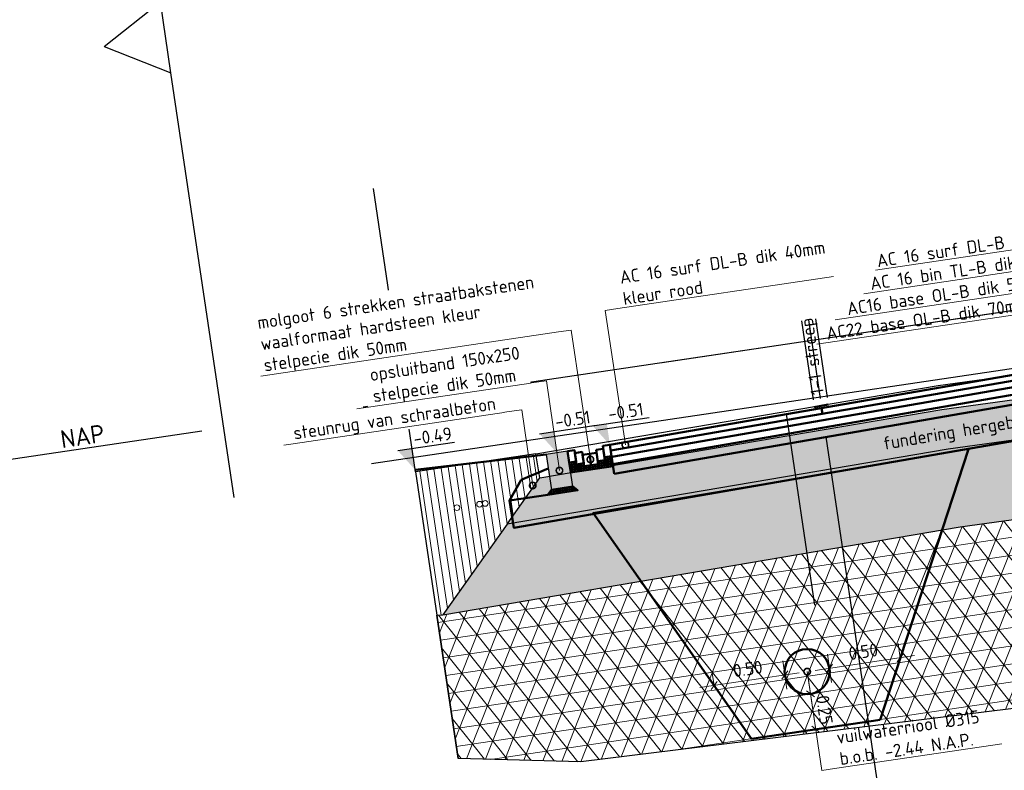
# Model space of a CAD drawing. Header units: metres. Extents: x 133846 to 269924, y 465764 to 933292.
# Tile 43 of 56: x 133857.34 to 133864.22, y 465871.32 to 465876.56. Entities that reach past the tile are written whole.
import ezdxf
from ezdxf import colors
from ezdxf.entities.mleader import LeaderData, LeaderLine
from ezdxf.lldxf.tags import DXFTag
from ezdxf.math import Vec2, Vec3

# ---------------------------------------------------------------- set-up
doc = ezdxf.new("R2010")
doc.units = ezdxf.units.M
for name, pattern in [('AL-NAP_LIJN', [15.25, 12, -1.5, 0.25, -1.5]), ('RI-VWA', [11, 5, -3, 0, -3]), ('XX-AFBREEK', [7, 4, -1, 1, -1])]:
    doc.linetypes.add(name, pattern=pattern)
for name, color, linetype, lineweight, true_color in [('B-OI-KL-DATA-G', 3, 'KL-DATA-N', 18, 0x00ff00), ('B-WE-OG-TERREIN_ERF-SD', 150, 'Continuous', 25, 0x007fff), ('N-WE-RI-VWA-GD', 20, 'RI-VWA', 50, 0xff3f00)]:
    doc.layers.add(name, color=color, linetype=linetype, lineweight=lineweight, true_color=true_color)
for name, color, linetype, lineweight in [('B-WE-GW-AFBREEKLIJN-GD', 7, 'XX-AFBREEK', 25), ('B-WE-GW-GROND-AD-50', 253, 'Continuous', 18), ('B-WE-IE-TERREINAFSCHEIDING_NATUURLIJK_HAAG-GD', 60, 'IE-TERREINAFSCHEIDING-NATUURLIJK-HAAG', 25), ('B-WE-MO-BODEM-AD-50', 253, 'Continuous', 18), ('B-WE-VH-VERHARDING-GD', 253, 'Continuous', 25), ('B-WE-VH-VERHARDING_FUNDERING-AD-50', 253, 'Continuous', 18), ('N-WE-GR-GROENSTROOK-GD', 90, 'Continuous', 50), ('N-WE-GW-SLEUF-GD', 90, 'Continuous', 50), ('N-WE-KL-ET_LS_OV_LICHTMAST-S', 190, 'Continuous', 25), ('N-WE-RI-T18', 10, 'Continuous', 18), ('N-WE-VH-KANTOPSLUITING_OPSLUITBAND-SD', 150, 'Continuous', 25), ('N-WE-VH-M', 7, 'Continuous', 18), ('N-WE-VH-VERHARDING-GD', 7, 'Continuous', 50), ('N-WE-VH-VERHARDING-T18', 10, 'Continuous', 18), ('X-XX-AL-NAP-GD', 7, 'AL-NAP_LIJN', 25), ('X-XX-AL-NAP-T25', 7, 'Continuous', 25), ('X-XX-AL-PEILMAAT-SD', 7, 'Continuous', 25)]:
    doc.layers.add(name, color=color, linetype=linetype, lineweight=lineweight)
doc.layers.add('X-XX-AL-HULPLIJN-GD', color=30, linetype='Continuous', lineweight=25, plot=False)
doc.styles.add('NLCS-ISO', font='NLCS-ISO.ttf')
doc.styles.add('NLCS-ISO-M50-T18', font='NLCS-ISO.ttf', dxfattribs={"height": 0.09})
doc.styles.add('NLCS-ISO-M50-T25', font='NLCS-ISO.ttf', dxfattribs={"height": 0.125})
doc.styles.get("Standard").update_dxf_attribs({"font": 'romand.shx'})
doc.linetypes.add('IE-TERREINAFSCHEIDING-NATUURLIJK-HAAG', pattern='A,7,-1.5,[67,NLCS.SHX,S=0.75,R=45,X=0,Y=0],-1.5', length=10)
tags = doc.linetypes.add('KL-DATA-N', pattern='A,4,-1,[101,NLCS.SHX,S=0.5,R=0,X=0,Y=0],-1,4,-1,["D",Standard,S=1,R=0,X=-0.25,Y=-0.5],-1.5', length=12.5).pattern_tags.tags
tags[18] = DXFTag(74, 10)
doc.dimstyles.new('NLCS-M50-T18-SCHRAP_L2_H2', dxfattribs={"dimscale": 0.05, "dimtxt": 2.5, "dimasz": 1.008, "dimexe": 2, "dimexo": 2, "dimgap": 0.7, "dimtad": 1, "dimzin": 0, "dimdsep": 46, "dimtxsty": 'NLCS-ISO-M50-T18', "dimblk": 'OBLIQUE', "dimcen": 0, "dimdle": 2, "dimclrd": 256, "dimclre": 256, "dimclrt": 10, "dimazin": 0, "dimtfac": 1, "dimtdec": 3, "dimtofl": 0, "dimtmove": 0, "dimatfit": 3, "dimldrblk": 'OBLIQUE', "dimfxl": 2, "dimfxlon": 1, "dimtfillclr": 256, "dimtolj": 1, "dimtzin": 0, "dimlwd": -1, "dimlwe": -1, "dimarcsym": 0})

# ---------------------------------------------------------------- blocks, each defined once
blk = doc.blocks.new('*U123')
blk.add_hatch(color=8).paths.add_polyline_path([(0.15, -0.25), (0, -0.25), (0, 0), (0.15, 0)])
at = {"layer": 'N-WE-VH-VERHARDING-GD', "linetype": 'Continuous'}
h = blk.add_hatch(dxfattribs=at)
h.set_pattern_fill('ANSI31', color=256, scale=0.005, angle=45, style=0)
h.set_pattern_definition([(90, (89116.596445, 436374.820416), (-0.015875, 3e-18), [])])
h.paths.add_polyline_path([(0.15, -0.25), (0, -0.25), (-0.03, -0.28), (0.18, -0.28)])
at = {"flags": 128}
blk.add_lwpolyline([(0.15, -0.25), (0, -0.25), (0, 0), (0.15, 0)], close=True, dxfattribs=at)
at = {"layer": 'N-WE-VH-VERHARDING-GD', "linetype": 'Continuous'}
for p, q in [((0.35, -0.15), (0.15, -0.1)), ((0.45, -0.28), (0.35, -0.15)), ((0.18, -0.28), (0.45, -0.28))]:
    blk.add_line(p, q, dxfattribs=at)
at = {"layer": 'N-WE-VH-VERHARDING-GD', "linetype": 'Continuous', "flags": 128}
blk.add_lwpolyline([(0.15, -0.25), (0, -0.25), (-0.03, -0.28), (0.18, -0.28)], close=True, dxfattribs=at)
blk = doc.blocks.new('_Oblique')
at = {"color": 0, "linetype": 'ByBlock', "lineweight": -2}
blk.add_line((-0.5, -0.5), (0.5, 0.5), dxfattribs=at)
blk = doc.blocks.new('*D334')
at = {"layer": 'Defpoints', "color": 0, "transparency": 16777216}
for p in [(-1.65, -0.0165), (-4.15, -0.0775), (-4.15, -3.0948)]:
    blk.add_point(p, dxfattribs=at)
at = {"layer": 'N-WE-VH-VERHARDING-GD', "transparency": 16777216}
for p, q in [((-4.15, -2.9948), (-4.15, -3.1948)), ((-1.65, -2.9948), (-1.65, -3.1948)), ((-1.55, -3.0948), (-4.25, -3.0948))]:
    blk.add_line(p, q, dxfattribs=at)
at = {"layer": 'N-WE-VH-VERHARDING-GD', "transparency": 16777216, "xscale": 0.0504, "yscale": 0.0504, "zscale": 0.0504, "rotation": 180}
blk.add_blockref('_Oblique', (-4.15, -3.0948), dxfattribs=at)
at = {"layer": 'N-WE-VH-VERHARDING-GD', "transparency": 16777216, "xscale": 0.0504, "yscale": 0.0504, "zscale": 0.0504}
blk.add_blockref('_Oblique', (-1.65, -3.0948), dxfattribs=at)
at = {"layer": 'N-WE-VH-VERHARDING-GD', "color": 10, "transparency": 16777216, "insert": (-2.9, -2.9398), "char_height": 0.09, "attachment_point": 5, "style": 'NLCS-ISO-M50-T18', "bg_fill": 3, "box_fill_scale": 1.1, "bg_fill_color": 256, "bg_fill_true_color": 13158600, "bg_fill_transparency": 0}
blk.add_mtext('\\A1;rijbaan\\P2.50', dxfattribs=at)
blk = doc.blocks.new('*D335')
at = {"layer": 'Defpoints', "color": 0, "transparency": 16777216}
for p in [(-5.65, -0.114), (-4.15, -0.0775), (-5.65, -3.0948)]:
    blk.add_point(p, dxfattribs=at)
at = {"layer": 'N-WE-VH-VERHARDING-GD', "transparency": 16777216}
for p, q in [((-5.65, -2.9948), (-5.65, -3.1948)), ((-4.15, -2.9948), (-4.15, -3.1948)), ((-4.05, -3.0948), (-5.75, -3.0948))]:
    blk.add_line(p, q, dxfattribs=at)
at = {"layer": 'N-WE-VH-VERHARDING-GD', "transparency": 16777216, "xscale": 0.0504, "yscale": 0.0504, "zscale": 0.0504, "rotation": 180}
blk.add_blockref('_Oblique', (-5.65, -3.0948), dxfattribs=at)
at = {"layer": 'N-WE-VH-VERHARDING-GD', "transparency": 16777216, "xscale": 0.0504, "yscale": 0.0504, "zscale": 0.0504}
blk.add_blockref('_Oblique', (-4.15, -3.0948), dxfattribs=at)
at = {"layer": 'N-WE-VH-VERHARDING-GD', "color": 10, "transparency": 16777216, "insert": (-4.9, -2.9398), "char_height": 0.09, "attachment_point": 5, "style": 'NLCS-ISO-M50-T18', "bg_fill": 3, "box_fill_scale": 1.1, "bg_fill_color": 256, "bg_fill_true_color": 13158600, "bg_fill_transparency": 0}
blk.add_mtext('\\A1;rijstrook\\P1.50', dxfattribs=at)
blk = doc.blocks.new('_DotSmall')
at = {"color": 0, "linetype": 'ByBlock', "const_width": 0.5}
blk.add_lwpolyline([(-0.0625, 0, 1), (0.0625, 0, 1)], format="xyb", close=True, dxfattribs=at)
blk = doc.blocks.new('*D337')
at = {"layer": 'Defpoints', "color": 0, "transparency": 16777216}
for p in [(-5.95, -0.114), (-5.65, -0.114)]:
    blk.add_point(p, dxfattribs=at)
at = {"layer": 'N-WE-VH-VERHARDING-GD', "transparency": 16777216}
for p, q in [((-5.95, -2.9948), (-5.95, -3.1948)), ((-5.65, -2.9948), (-5.65, -3.1948)), ((-5.55, -3.0948), (-6.05, -3.0948))]:
    blk.add_line(p, q, dxfattribs=at)
at = {"layer": 'N-WE-VH-VERHARDING-GD', "transparency": 16777216, "xscale": 0.0504, "yscale": 0.0504, "zscale": 0.0504, "rotation": 180}
blk.add_blockref('_Oblique', (-5.95, -3.0948), dxfattribs=at)
at = {"layer": 'N-WE-VH-VERHARDING-GD', "transparency": 16777216, "xscale": 0.0504, "yscale": 0.0504, "zscale": 0.0504}
blk.add_blockref('_Oblique', (-5.65, -3.0948), dxfattribs=at)
at = {"layer": 'N-WE-VH-VERHARDING-GD', "color": 10, "transparency": 16777216, "insert": (-5.8, -2.9398), "char_height": 0.09, "attachment_point": 5, "style": 'NLCS-ISO-M50-T18', "bg_fill": 3, "box_fill_scale": 1.1, "bg_fill_color": 256, "bg_fill_true_color": 13158600, "bg_fill_transparency": 0}
blk.add_mtext('\\A1;molgoot\\P0.30', dxfattribs=at)
at = {"layer": 'Defpoints', "color": 0, "transparency": 16777216}
blk.add_point((-5.95, -3.0948), dxfattribs=at)
blk = doc.blocks.new('*D234')
at = {"layer": 'Defpoints', "color": 0, "transparency": 16777216}
for p in [(133862.683, 465871.9878), (133862.1884, 465871.9143), (133862.7429, 465871.5847)]:
    blk.add_point(p, dxfattribs=at)
at = {"layer": 'N-WE-VH-M', "transparency": 16777216}
for p, q in [((133862.6977, 465871.8889), (133862.6683, 465872.0867)), ((133862.1884, 465871.9143), (133862.1737, 465872.0132)), ((133862.0895, 465871.8996), (133862.7819, 465872.0025))]:
    blk.add_line(p, q, dxfattribs=at)
at = {"layer": 'N-WE-VH-M', "transparency": 16777216, "xscale": 0.0504, "yscale": 0.0504, "zscale": 0.0504}
for p, rotation in [((133862.683, 465871.9878), 8.452767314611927), ((133862.1884, 465871.9143), 188.4527673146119)]:
    blk.add_blockref('_Oblique', p, dxfattribs=dict(at, rotation=rotation))
at = {"layer": 'N-WE-VH-M', "color": 10, "transparency": 16777216, "insert": (133862.4239, 465872.0302), "char_height": 0.09, "attachment_point": 5, "rotation": 8.45277, "style": 'NLCS-ISO-M50-T18'}
blk.add_mtext('\\A1;0.50', dxfattribs=at)
blk = doc.blocks.new('*D235')
at = {"layer": 'Defpoints', "color": 0, "transparency": 16777216}
for p in [(133863.4891, 465872.1076), (133863.4891, 465872.1076), (133863.0544, 465871.631)]:
    blk.add_point(p, dxfattribs=at)
at = {"layer": 'N-WE-VH-M', "transparency": 16777216}
for p, q in [((133863.4891, 465872.1076), (133863.4744, 465872.2065)), ((133862.8956, 465872.0194), (133863.588, 465872.1223)), ((133863.0092, 465871.9352), (133862.9798, 465872.133))]:
    blk.add_line(p, q, dxfattribs=at)
at = {"layer": 'N-WE-VH-M', "transparency": 16777216, "xscale": 0.0504, "yscale": 0.0504, "zscale": 0.0504}
for p, rotation in [((133863.4891, 465872.1076), 8.452767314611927), ((133862.9945, 465872.0341), 188.4527673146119)]:
    blk.add_blockref('_Oblique', p, dxfattribs=dict(at, rotation=rotation))
at = {"layer": 'N-WE-VH-M', "color": 10, "transparency": 16777216, "insert": (133863.2301, 465872.15), "char_height": 0.09, "attachment_point": 5, "rotation": 8.45277, "style": 'NLCS-ISO-M50-T18'}
blk.add_mtext('\\A1;0.50', dxfattribs=at)
blk = doc.blocks.new('*D236')
at = {"layer": 'Defpoints', "color": 0, "transparency": 16777216}
for p in [(133862.2894, 465871.7701), (133863.3477, 465871.6746), (133862.8987, 465871.6079)]:
    blk.add_point(p, dxfattribs=at)
at = {"layer": 'N-WE-VH-M', "transparency": 16777216}
for p, q in [((133862.8472, 465871.9541), (133862.9134, 465871.509)), ((133862.763, 465871.8405), (133862.9608, 465871.8699)), ((133862.9976, 465871.6226), (133862.7997, 465871.5932))]:
    blk.add_line(p, q, dxfattribs=at)
at = {"layer": 'N-WE-VH-M', "transparency": 16777216, "xscale": 0.0504, "yscale": 0.0504, "zscale": 0.0504}
for p, rotation in [((133862.8619, 465871.8552), 98.45276731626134), ((133862.8987, 465871.6079), 278.4527673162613)]:
    blk.add_blockref('_Oblique', p, dxfattribs=dict(at, rotation=rotation))
at = {"layer": 'N-WE-VH-M', "color": 10, "transparency": 16777216, "insert": (133862.9594, 465871.7433), "char_height": 0.09, "attachment_point": 5, "rotation": 278.45277, "style": 'NLCS-ISO-M50-T18'}
blk.add_mtext('\\A1;0.25', dxfattribs=at)
blk = doc.blocks.new('SAL-PEILMAAT_INFRACAD_H01-SOD')
blk.add_line((-2, 3), (6, 3))
blk.add_solid([(-2, 3), (0, 3), (0, 0)])
at = {"style": 'NLCS-ISO'}
blk.add_attdef('...', (0.4, 3.4), '', height=1.8, dxfattribs=at)
blk = doc.blocks.new('SOG-ERFGRENS_LINKS-D')
for p, q in [((-0.433, 3.25), (0, 3.5)), ((0, 3), (0, 3.5)), ((-0.433, 3.25), (0, 3)), ((0, 0), (0, 3))]:
    blk.add_line(p, q)
blk = doc.blocks.new('dwarsprofiel Muyeveld 50km')
at = {"layer": 'N-WE-VH-VERHARDING-GD', "linetype": 'Continuous'}
h = blk.add_hatch(dxfattribs=at)
h.set_pattern_fill('ANSI31', color=256, scale=0.1, angle=36.54723, style=0)
h.set_pattern_definition([(90, (90742.288646, 436974.955714), (-0.015875, 9e-19), [])])
h.paths.add_polyline_path([(-5.65, -0.264), (-5.65, -0.194), (-5.7, -0.194), (-5.7, -0.214), (-5.75, -0.214), (-5.75, -0.2341), (-5.8, -0.2341), (-5.85, -0.2341), (-5.85, -0.214), (-5.9, -0.214), (-5.9, -0.194), (-5.95, -0.194), (-5.95, -0.264)])
at = {"layer": 'N-WE-VH-VERHARDING-GD'}
for points in [[(-0.15, 0.02), (-5.65, -0.114)], [(-0.15, -0.02), (-5.65, -0.154)], [(-0.15, -0.065), (-5.65, -0.199)], [(-4.1, -0.0597), (-4.2, -0.0616)], [(-5.75, -0.134), (-5.75, -0.2341), (-5.8, -0.2341)], [(-5.75, -0.214), (-5.7, -0.214), (-5.7, -0.134), (-5.75, -0.134)], [(-5.65, -0.3191), (-5.65, -0.114)], [(-0.15, -0.115), (-5.65, -0.249)], [(-4.15, -0.1175), (-4.15, -0.0775)], [(-5.8, -0.1541), (-5.75, -0.1541)], [(-0.15, -0.1851), (-5.65, -0.3191)], [(0.3, -0.26), (0.3, -0.4242), (-6.4, -0.5874), (-6.4, -0.394)]]:
    blk.add_lwpolyline(points, dxfattribs=at)
for points in [[(-5.95, -0.114), (-5.9, -0.114), (-5.9, -0.194), (-5.95, -0.194)], [(-5.9, -0.134), (-5.85, -0.134), (-5.85, -0.214), (-5.9, -0.214)], [(-5.65, -0.114), (-5.7, -0.114), (-5.7, -0.194), (-5.65, -0.194)], [(-5.85, -0.1541), (-5.8, -0.1541), (-5.8, -0.2341), (-5.85, -0.2341)]]:
    blk.add_lwpolyline(points, close=True, dxfattribs=at)
at = {"layer": 'X-XX-AL-HULPLIJN-GD'}
for points in [[(-4.2, 0.546), (-4.2, -0.01)], [(-4.15, 0.546), (-4.15, -0.01)], [(-4.1, 0.546), (-4.1, -0.01)], [(-0.15, 0.4), (-7.3161, 0.4)], [(-0.15, 0), (-7.3161, 0)], [(-4.4, -0.0804), (-4.4, -1.4304)], [(-4.15, -0.2807), (-4.15, -4.6212)]]:
    blk.add_lwpolyline(points, dxfattribs=at)
at = {"layer": 'N-WE-VH-KANTOPSLUITING_OPSLUITBAND-SD', "xscale": -1}
blk.add_blockref('*U123', (-5.95, -0.114), dxfattribs=at)
at = {"layer": 'N-WE-VH-VERHARDING-GD'}
dim = blk.add_linear_dim(base=(-4.15, -3.0948), p1=(-1.65, -0.0165), p2=(-4.15, -0.0775), angle=180, text='rijbaan\\P<>', dimstyle='NLCS-M50-T18-SCHRAP_L2_H2', override={"dimtfill": 1}, dxfattribs=at)
dim.commit()
dim.dimension.update_dxf_attribs({"geometry": '*D334', "text_midpoint": (-2.9, -2.9398)})
at = {"layer": 'N-WE-VH-VERHARDING-T18'}
ml = blk.add_multileader_mtext('Standard', dxfattribs=at)
ml.set_content('opsluitband 150x250\\Pstelpecie dik 50mm', color=256, style='NLCS-ISO-M50-T18')
ml.set_leader_properties(color=256, linetype='ByLayer', lineweight=-1)
ml.set_arrow_properties(name='DOTSMALL')
ml.build(insert=Vec2(0, 0))
ml.multileader.update_dxf_attribs({"text_left_attachment_type": 5, "text_right_attachment_type": 5, "dogleg_length": 0.09, "arrow_head_size": 0.09})
ctx = ml.context
ctx.base_point, ctx.char_height, ctx.arrow_head_size, ctx.landing_gap_size, ctx.plane_origin = Vec3(-7.2828, 0.3948), 0.09, 0.09, 0.045, Vec3(-4.0255, -0.1098)
ctx.left_attachment, ctx.right_attachment = 5, 5
notes = []
notes.append((ctx, [(0, (1, 1, 0), (-6.0228, 0.3948), (-1, 0), 0.09, [(0, [(-6.025, -0.239)], 0, [])])]))
ctx.mtext.insert, ctx.mtext.flow_direction = Vec3(-7.2378, 0.6618), 5
ctx.mtext.has_bg_fill, ctx.mtext.bg_color, ctx.mtext.bg_scale_factor, ctx.mtext.bg_transparency, ctx.mtext.use_window_bg_color = 1, -1027028792, 1.5, 0, 1
for ctx, leaders in notes:
    for number, flags, end, landing, length, lines in leaders:
        leader = LeaderData()
        leader.index, (leader.has_last_leader_line, leader.has_dogleg_vector, leader.attachment_direction) = number, flags
        leader.last_leader_point, leader.dogleg_vector, leader.dogleg_length = Vec3(end), Vec3(landing), length
        for number, points, colour, breaks in lines:
            line = LeaderLine()
            line.index, line.vertices, line.color, line.breaks = number, Vec3.list(points), colors.encode_raw_color(colour), breaks
            leader.lines.append(line)
        ctx.leaders.append(leader)
at = {"layer": 'N-WE-VH-VERHARDING-T18', "insert": (-2.8938, -0.3819), "char_height": 0.09, "attachment_point": 5, "rotation": 1.08328, "style": 'NLCS-ISO-M50-T18'}
blk.add_mtext_dynamic_manual_height_columns('fundering hergebruik dik 250mm', width=2.079466, gutter_width=0.45, heights=[0], dxfattribs=at)
at = {"layer": 'N-WE-VH-VERHARDING-GD'}
dim = blk.add_linear_dim(base=(-5.65, -3.0948), p1=(-4.15, -0.0775), p2=(-5.65, -0.114), angle=180, text='rijstrook\\P<>', dimstyle='NLCS-M50-T18-SCHRAP_L2_H2', override={"dimtfill": 1}, dxfattribs=at)
dim.commit()
dim.dimension.update_dxf_attribs({"geometry": '*D335', "text_midpoint": (-4.9, -2.9398)})
at = {"layer": 'N-WE-VH-VERHARDING-T18'}
ml = blk.add_multileader_mtext('Standard', dxfattribs=at)
ml.set_content('AC 16 surf DL-B dik 40mm', color=256, style='NLCS-ISO-M50-T18')
ml.set_leader_properties(color=256, linetype='ByLayer', lineweight=-1)
ml.set_arrow_properties(name='DOTSMALL')
ml.build(insert=Vec2(0, 0))
ml.multileader.update_dxf_attribs({"text_left_attachment_type": 5, "text_right_attachment_type": 5, "dogleg_length": 0.09, "arrow_head_size": 0.09})
ctx = ml.context
ctx.base_point, ctx.char_height, ctx.arrow_head_size, ctx.landing_gap_size, ctx.plane_origin = Vec3(-3.6623, 0.8198), 0.09, 0.09, 0.045, Vec3(-1.9266, -0.3073)
ctx.left_attachment, ctx.right_attachment = 5, 5
notes = []
notes.append((ctx, [(0, (1, 1, 0), (-2.0243, 0.8198), (-1, 0), 0.09, [(0, [(-2.0263, -0.0457)], 0, [])])]))
ctx.mtext.insert, ctx.mtext.flow_direction = Vec3(-3.6173, 0.9278), 5
ml = blk.add_multileader_mtext('Standard', dxfattribs=at)
ml.set_content('AC 16 bin TL-B dik 45mm', color=256, style='NLCS-ISO-M50-T18')
ml.set_leader_properties(color=256, linetype='ByLayer', lineweight=-1)
ml.set_arrow_properties(name='DOTSMALL')
ml.build(insert=Vec2(0, 0))
ml.multileader.update_dxf_attribs({"text_left_attachment_type": 5, "text_right_attachment_type": 5, "dogleg_length": 0.09, "arrow_head_size": 0.09})
ctx = ml.context
ctx.base_point, ctx.char_height, ctx.arrow_head_size, ctx.landing_gap_size, ctx.plane_origin = Vec3(-3.7313, 0.6698), 0.09, 0.09, 0.045, Vec3(-2.0766, -0.4573)
ctx.left_attachment, ctx.right_attachment = 5, 5
notes.append((ctx, [(0, (1, 1, 0), (-2.1743, 0.6698), (-1, 0), 0.09, [(0, [(-2.1761, -0.0919)], 0, [])])]))
ctx.mtext.insert, ctx.mtext.flow_direction = Vec3(-3.6863, 0.7778), 5
ml = blk.add_multileader_mtext('Standard', dxfattribs=at)
ml.set_content('AC16 base OL-B dik 50mm', color=256, style='NLCS-ISO-M50-T18')
ml.set_leader_properties(color=256, linetype='ByLayer', lineweight=-1)
ml.set_arrow_properties(name='DOTSMALL')
ml.build(insert=Vec2(0, 0))
ml.multileader.update_dxf_attribs({"text_left_attachment_type": 5, "text_right_attachment_type": 5, "dogleg_length": 0.09, "arrow_head_size": 0.09})
ctx = ml.context
ctx.base_point, ctx.char_height, ctx.arrow_head_size, ctx.landing_gap_size, ctx.plane_origin = Vec3(-3.9173, 0.5198), 0.09, 0.09, 0.045, Vec3(-2.2266, -0.6073)
ctx.left_attachment, ctx.right_attachment = 5, 5
notes.append((ctx, [(0, (1, 1, 0), (-2.3243, 0.5198), (-1, 0), 0.09, [(0, [(-2.3259, -0.1431)], 0, [])])]))
ctx.mtext.insert, ctx.mtext.flow_direction = Vec3(-3.8723, 0.6278), 5
ml = blk.add_multileader_mtext('Standard', dxfattribs=at)
ml.set_content('steunrug van schraalbeton', color=256, style='NLCS-ISO-M50-T18')
ml.set_leader_properties(color=256, linetype='ByLayer', lineweight=-1)
ml.set_arrow_properties(name='DOTSMALL')
ml.build(insert=Vec2(0, 0))
ml.multileader.update_dxf_attribs({"text_left_attachment_type": 5, "text_right_attachment_type": 5, "dogleg_length": 0.09, "arrow_head_size": 0.09})
ctx = ml.context
ctx.base_point, ctx.char_height, ctx.arrow_head_size, ctx.landing_gap_size, ctx.plane_origin = Vec3(-7.8699, 0.2198), 0.09, 0.09, 0.045, Vec3(-4.7305, -0.2725)
ctx.left_attachment, ctx.right_attachment = 5, 5
notes.append((ctx, [(0, (1, 1, 0), (-6.2229, 0.2198), (-1, 0), 0.09, [(0, [(-6.2252, -0.3151)], 0, [])])]))
ctx.mtext.insert, ctx.mtext.flow_direction = Vec3(-7.8249, 0.3368), 5
ctx.mtext.has_bg_fill, ctx.mtext.bg_color, ctx.mtext.bg_scale_factor, ctx.mtext.bg_transparency, ctx.mtext.use_window_bg_color = 1, -1027028792, 1.5, 0, 1
for ctx, leaders in notes:
    for number, flags, end, landing, length, lines in leaders:
        leader = LeaderData()
        leader.index, (leader.has_last_leader_line, leader.has_dogleg_vector, leader.attachment_direction) = number, flags
        leader.last_leader_point, leader.dogleg_vector, leader.dogleg_length = Vec3(end), Vec3(landing), length
        for number, points, colour, breaks in lines:
            line = LeaderLine()
            line.index, line.vertices, line.color, line.breaks = number, Vec3.list(points), colors.encode_raw_color(colour), breaks
            leader.lines.append(line)
        ctx.leaders.append(leader)
at = {"layer": 'N-WE-VH-VERHARDING-GD'}
blk.add_lwpolyline([(-5.95, -0.264), (-5.65, -0.264)], dxfattribs=at)
at = {"layer": 'N-WE-VH-VERHARDING-T18'}
ml = blk.add_multileader_mtext('Standard', dxfattribs=at)
ml.set_content('molgoot 6 strekken straatbakstenen\\Pwaalformaat hardsteen kleur\\Pstelpecie dik 50mm', color=256, style='NLCS-ISO-M50-T18')
ml.set_leader_properties(color=256, linetype='ByLayer', lineweight=-1)
ml.set_arrow_properties(name='DOTSMALL')
ml.build(insert=Vec2(0, 0))
ml.multileader.update_dxf_attribs({"text_left_attachment_type": 5, "text_right_attachment_type": 5, "dogleg_length": 0.09, "arrow_head_size": 0.09})
ctx = ml.context
ctx.base_point, ctx.char_height, ctx.arrow_head_size, ctx.landing_gap_size, ctx.plane_origin = Vec3(-8.005, 0.7198), 0.09, 0.09, 0.045, Vec3(-3.8028, -0.1098)
ctx.left_attachment, ctx.right_attachment = 5, 5
notes = []
notes.append((ctx, [(0, (1, 1, 0), (-5.8, 0.7198), (-1, 0), 0.09, [(0, [(-5.8, -0.1941)], 0, [])])]))
ctx.mtext.insert, ctx.mtext.width, ctx.mtext.flow_direction = Vec3(-7.96, 1.1368), 2.0349, 5
ctx.mtext.has_bg_fill, ctx.mtext.bg_color, ctx.mtext.bg_scale_factor, ctx.mtext.bg_transparency, ctx.mtext.use_window_bg_color = 1, -1027028792, 1.5, 0, 1
ml = blk.add_multileader_mtext('Standard', dxfattribs=at)
ml.set_content('AC22 base OL-B dik 70mm', color=256, style='NLCS-ISO-M50-T18')
ml.set_leader_properties(color=256, linetype='ByLayer', lineweight=-1)
ml.set_arrow_properties(name='DOTSMALL')
ml.build(insert=Vec2(0, 0))
ml.multileader.update_dxf_attribs({"text_left_attachment_type": 5, "text_right_attachment_type": 5, "dogleg_length": 0.09, "arrow_head_size": 0.09})
ctx = ml.context
ctx.base_point, ctx.char_height, ctx.arrow_head_size, ctx.landing_gap_size, ctx.plane_origin = Vec3(-4.0853, 0.3698), 0.09, 0.09, 0.045, Vec3(-2.3766, -0.7573)
ctx.left_attachment, ctx.right_attachment = 5, 5
notes.append((ctx, [(0, (1, 1, 0), (-2.4743, 0.3698), (-1, 0), 0.09, [(0, [(-2.4759, -0.2067)], 0, [])])]))
ctx.mtext.insert, ctx.mtext.flow_direction = Vec3(-4.0403, 0.4778), 5
for ctx, leaders in notes:
    for number, flags, end, landing, length, lines in leaders:
        leader = LeaderData()
        leader.index, (leader.has_last_leader_line, leader.has_dogleg_vector, leader.attachment_direction) = number, flags
        leader.last_leader_point, leader.dogleg_vector, leader.dogleg_length = Vec3(end), Vec3(landing), length
        for number, points, colour, breaks in lines:
            line = LeaderLine()
            line.index, line.vertices, line.color, line.breaks = number, Vec3.list(points), colors.encode_raw_color(colour), breaks
            leader.lines.append(line)
        ctx.leaders.append(leader)
ml = blk.add_multileader_mtext('Standard', dxfattribs=at)
ml.set_content('AC 16 surf DL-B dik 40mm\\Pkleur rood', color=256, style='NLCS-ISO-M50-T18')
ml.set_leader_properties(color=256, linetype='ByLayer', lineweight=-1)
ml.set_arrow_properties(name='DOTSMALL')
ml.build(insert=Vec2(0, 0))
ml.multileader.update_dxf_attribs({"text_left_attachment_type": 5, "text_right_attachment_type": 5, "dogleg_length": 0.09, "arrow_head_size": 0.09})
ctx = ml.context
ctx.base_point, ctx.char_height, ctx.arrow_head_size, ctx.landing_gap_size, ctx.plane_origin = Vec3(-5.4551, 0.8198), 0.09, 0.09, 0.045, Vec3(-5.6428, -0.3073)
ctx.left_attachment, ctx.right_attachment = 5, 5
notes = []
notes.append((ctx, [(0, (1, 1, 0), (-5.5451, 0.8198), (1, 0), 0.09, [(0, [(-5.5432, -0.1301)], 0, [])])]))
ctx.mtext.insert, ctx.mtext.flow_direction = Vec3(-5.4101, 1.0778), 5
ctx.mtext.has_bg_fill, ctx.mtext.bg_color, ctx.mtext.bg_scale_factor, ctx.mtext.bg_transparency, ctx.mtext.use_window_bg_color = 1, -1027028792, 1.5, 0, 1
for ctx, leaders in notes:
    for number, flags, end, landing, length, lines in leaders:
        leader = LeaderData()
        leader.index, (leader.has_last_leader_line, leader.has_dogleg_vector, leader.attachment_direction) = number, flags
        leader.last_leader_point, leader.dogleg_vector, leader.dogleg_length = Vec3(end), Vec3(landing), length
        for number, points, colour, breaks in lines:
            line = LeaderLine()
            line.index, line.vertices, line.color, line.breaks = number, Vec3.list(points), colors.encode_raw_color(colour), breaks
            leader.lines.append(line)
        ctx.leaders.append(leader)
at = {"layer": 'N-WE-VH-VERHARDING-T18', "insert": (-4.15, 0.29), "char_height": 0.09, "attachment_point": 5, "rotation": 90, "style": 'NLCS-ISO-M50-T18'}
blk.add_mtext_dynamic_manual_height_columns('1-1 streep', width=2.613125, gutter_width=0.45, heights=[0], dxfattribs=at)
at = {"layer": 'N-WE-VH-VERHARDING-GD'}
dim = blk.add_linear_dim(base=(-5.95, -3.0948), p1=(-5.65, -0.114), p2=(-5.95, -0.114), angle=180, text='molgoot\\P<>', dimstyle='NLCS-M50-T18-SCHRAP_L2_H2', override={"dimtfill": 1}, dxfattribs=at)
dim.commit()
dim.dimension.update_dxf_attribs({"geometry": '*D337', "text_midpoint": (-5.8, -3.0948), "dimtype": 160})

msp = doc.modelspace()

# ---------------------------------------------------------------- hatches: boundary and pattern name
at = {"layer": 'B-WE-GW-GROND-AD-50'}
h = msp.add_hatch(dxfattribs=at)
h.set_pattern_fill('AGW-GROND_TEELAARDE-SO', color=256, scale=0.05, pattern_type=2)
h.set_pattern_definition([(98.4527673, (134750.019427, 465501.489536), (-0.0494568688, -0.0073497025), [])])
h.paths.add_polyline_path([(133868.0024, 465874.2034, -1), (133867.9624, 465874.2034, -1)], flags=16)
h.paths.add_polyline_path([(133868.0692, 465874.1613, -1), (133868.0092, 465874.1613, -1)], flags=16)
h.paths.add_polyline_path([(133860.7428, 465873.0408), (133860.9718, 465873.3638), (133860.9433, 465873.5314), (133860.1026, 465873.4064), (133860.2514, 465872.4049), (133860.2929, 465872.4063)])
h.paths.add_polyline_path([(133860.3725, 465873.1561, -1), (133860.4125, 465873.1561, -1)], flags=16)
h.paths.add_polyline_path([(133860.5308, 465873.1796, -0.928828), (133860.5705, 465873.1825, -1.076625), (133860.6103, 465873.1855, -0.928828), (133860.5705, 465873.1825, -1.076625)], flags=16)
h.paths.add_polyline_path([(133867.2312, 465874.4961), (133867.2562, 465874.328), (133868.1991, 465873.629), (133868.2407, 465873.6352), (133868.0937, 465874.6243)])
at = {"layer": 'B-WE-MO-BODEM-AD-50'}
h = msp.add_hatch(dxfattribs=at)
h.set_pattern_fill('AMO-BODEM_ZAND-SO', color=256, scale=0.05, angle=8.45277, pattern_type=2)
h.set_pattern_definition([(54.405535, (134750.01943, 465501.489536), (-0.0310290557, 0.0912619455), [0, -0.076, 0, -0.085, 0, -0.08125]), (24.405535, (134750.01943, 465501.48954), (0.04363159, 0.160741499), [0, -0.041, 0, -0.0685, 0, -0.02625]), (344.405535, (134749.960585, 465501.47165), (0.1488960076, 0.04554951), [0, -0.025, 0, -0.09, 0, -0.1175]), (334.405535, (134749.96059, 465501.47165), (0.13104975, 0.085695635), [0, -0.0125, 0, -0.059, 0, -0.0675])])
h.paths.add_polyline_path([(133867.5743, 465874.0922), (133866.6421, 465873.9536), (133863.8227, 465873.5649), (133860.7428, 465873.0408), (133860.2929, 465872.4063), (133863.9064, 465873.0213), (133866.7201, 465873.4092), (133868.1991, 465873.629)])
h = msp.add_hatch(dxfattribs=at)
h.set_pattern_fill('AVH-FUNDERING_EPS-SO', color=256, scale=0.025, pattern_type=2)
h.set_pattern_definition([(8.452767, (134750.01943, 465501.48954), (-0.018374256, 0.123642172), []), (68.452767, (134750.01943, 465501.48954), (-0.11626439, 0.045908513), []), (128.452767, (134750.01943, 465501.48954), (-0.097890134, -0.077733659), [])])
h.paths.add_polyline_path([(133860.2929, 465872.4063), (133860.2514, 465872.4049), (133860.4002, 465871.4034), (133861.2587, 465871.3805), (133866.0944, 465871.977), (133868.3894, 465872.6343), (133868.2407, 465873.6352), (133868.1991, 465873.629), (133866.7201, 465873.4092), (133863.9064, 465873.0213)])
at = {"layer": 'B-WE-VH-VERHARDING_FUNDERING-AD-50'}
h = msp.add_hatch(dxfattribs=at)
h.set_pattern_fill('AVH-FUNDERING_02-SO', color=256, scale=0.25, angle=8.45277, pattern_type=2)
h.set_pattern_definition([(8.45277, (133576.18227, 465847.69746), (0.21053583, 0.28403286), [0.03125, -0.21875]), (98.45277, (133576.18227, 465847.69746), (-0.28403286, 0.21053583), [0.03125, -0.21875]), (143.45277, (133576.21318, 465847.70206), (-0.24728434, -0.03674851), [0.04419418, -0.30935923]), (8.45277, (133576.19251, 465847.84115), (0.21053583, 0.28403286), [0.03125, -0.21875]), (53.45277, (133576.21027, 465847.828), (-0.03674851, 0.24728434), [0.02209707, -0.3314563]), (143.45277, (133576.21027, 465847.828), (-0.24728434, -0.03674851), [0.02209708, -0.3314563]), (8.45277, (133576.27606, 465847.91675), (0.21053583, 0.28403286), [0.04419418, -0.20580583]), (53.45277, (133576.27606, 465847.91675), (-0.03674851, 0.24728434), [0.03125, -0.3223034]), (143.45277, (133576.31977, 465847.92325), (-0.24728434, -0.03674851), [0.03125, -0.3223034]), (98.45277, (133576.3431, 465847.78455), (-0.28403286, 0.21053583), [0.03125, -0.21875]), (53.45277, (133576.3431, 465847.78455), (-0.03674851, 0.24728434), [0.02209707, -0.3314563]), (143.45277, (133576.35625, 465847.8023), (-0.24728434, -0.03674851), [0.02209708, -0.3314563]), (8.45277, (133576.204, 465847.76388), (0.21053583, 0.28403286), [0.015625, -0.209375]), (8.45277, (133576.38027, 465847.85326), (0.21053583, 0.28403286), [0.015625, -0.209375]), (98.45277, (133576.2984, 465847.87269), (-0.28403286, 0.21053583), [0.015625, -0.209375]), (143.45277, (133576.34998, 465847.73818), (-0.24728434, -0.03674851), [0.02209708, -0.3314563]), (143.45277, (133576.21653, 465847.89211), (-0.24728434, -0.03674851), [0.02209708, -0.3314563]), (53.45277, (133576.28613, 465847.79583), (-0.03674851, 0.24728434), [0.02209707, -0.3314563]), (98.45277, (133576.26268, 465847.741), (-0.28403286, 0.21053583), [0.00390625, -0.24609375]), (98.45277, (133576.25877, 465847.84705), (-0.28403286, 0.21053583), [0.00390625, -0.24609375]), (98.45277, (133576.36837, 465847.90678), (-0.28403286, 0.21053583), [0.00390625, -0.24609375]), (98.45277, (133576.39176, 465847.77598), (-0.28403286, 0.21053583), [0.00390625, -0.24609375])])
h.paths.add_polyline_path([(133860.9718, 465873.3638), (133863.7801, 465873.8417), (133866.6024, 465874.2308), (133867.2562, 465874.328), (133867.5743, 465874.0922), (133866.6421, 465873.9536), (133863.8227, 465873.5649), (133860.7428, 465873.0408)])

# ---------------------------------------------------------------- linework, layer by layer
at = {"layer": 'B-OI-KL-DATA-G'}
for centre in [(133860.5508, 465873.1796), (133860.5903, 465873.1855), (133860.3925, 465873.1561)]:
    msp.add_circle(centre, 0.02, dxfattribs=at)
at = {"layer": 'B-WE-GW-AFBREEKLIJN-GD'}
msp.add_lwpolyline([(133860.1026, 465873.4064), (133860.4002, 465871.4034)], dxfattribs=at)
at = {"layer": 'B-WE-IE-TERREINAFSCHEIDING_NATUURLIJK_HAAG-GD'}
msp.add_lwpolyline([(133860.1026, 465873.4064), (133859.8086, 465875.3847)], dxfattribs=at)
at = {"layer": 'B-WE-VH-VERHARDING-GD'}
for points in [[(133860.9718, 465873.3638), (133860.9433, 465873.5314), (133863.7542, 465874.0097), (133866.5783, 465874.3991), (133868.8421, 465874.7355)], [(133860.7428, 465873.0408), (133860.2929, 465872.4063), (133863.9064, 465873.0213), (133866.7201, 465873.4092), (133868.1991, 465873.629), (133867.5743, 465874.0922)], [(133860.9433, 465873.5314), (133860.1026, 465873.4064)]]:
    msp.add_lwpolyline(points, dxfattribs=at)
msp.add_lwpolyline([(133860.9718, 465873.3638), (133863.7801, 465873.8417), (133866.6024, 465874.2308), (133867.2562, 465874.328), (133867.5743, 465874.0922), (133866.6421, 465873.9536), (133863.8227, 465873.5649), (133860.7428, 465873.0408)], close=True, dxfattribs=at)
at = {"layer": 'N-WE-GR-GROENSTROOK-GD'}
msp.add_lwpolyline([(133860.1004, 465873.4207), (133861.0158, 465873.528)], dxfattribs=at)
at = {"layer": 'N-WE-GW-SLEUF-GD'}
for p, q in [((133863.3477, 465871.6746), (133863.9656, 465873.5636)), ((133861.3416, 465873.1228), (133862.4498, 465871.5412)), ((133862.4498, 465871.5412), (133863.3477, 465871.6746))]:
    msp.add_line(p, q, dxfattribs=at)
at = {"layer": 'N-WE-RI-VWA-GD', "linetype": 'Continuous'}
msp.add_circle((133862.8388, 465872.011), 0.1575, dxfattribs=at)
at = {"layer": 'X-XX-AL-HULPLIJN-GD'}
msp.add_lwpolyline([(133868.1991, 465873.629), (133868.2407, 465873.6352), (133868.3894, 465872.6343), (133866.0944, 465871.977), (133861.2587, 465871.3805), (133860.4002, 465871.4034), (133860.2514, 465872.4049), (133860.2929, 465872.4063)], dxfattribs=at)
at = {"layer": 'X-XX-AL-HULPLIJN-GD', "flags": 128}
msp.add_lwpolyline([(133861.3416, 465873.1228), (133863.9656, 465873.5636)], dxfattribs=at)
at = {"layer": 'X-XX-AL-NAP-GD'}
msp.add_lwpolyline([(133873.6946, 465875.9318), (133853.6804, 465872.9575)], dxfattribs=at)

# ---------------------------------------------------------------- block references
at = {"layer": 'B-WE-OG-TERREIN_ERF-SD', "rotation": 8.452767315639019}
msp.add_blockref('SOG-ERFGRENS_LINKS-D', (133858.8353, 465873.226), dxfattribs=at)
at = {"layer": 'X-XX-AL-PEILMAAT-SD', "xscale": 0.05, "yscale": 0.05, "zscale": 0.05, "rotation": 8.452767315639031}
for p, values in [((133861.4611, 465873.5941), {'...': '-0.51'}), ((133861.0901, 465873.539), {'...': '-0.51'}), ((133860.1004, 465873.4207), {'...': '-0.49'})]:
    msp.add_blockref('SAL-PEILMAAT_INFRACAD_H01-SOD', p, dxfattribs=at).add_auto_attribs(values)

# ---------------------------------------------------------------- texts
at = {"layer": 'X-XX-AL-NAP-T25', "insert": (133857.6149, 465873.6939), "char_height": 0.125, "attachment_point": 1, "rotation": 8.45277, "style": 'NLCS-ISO-M50-T25'}
msp.add_mtext_dynamic_manual_height_columns('NAP', width=4.435893, gutter_width=0.625, heights=[0], dxfattribs=at)

# ---------------------------------------------------------------- dimensions: what is measured, and where the dimension line sits
at = {"layer": 'N-WE-VH-M'}
for base, p1, p2, angle, picture, middle in [((133863.4891, 465872.1076), (133863.0544, 465871.631), (133863.4891, 465872.1076), 8.45277, '*D235', (133863.2418, 465872.0709)), ((133862.683, 465871.9878), (133862.1884, 465871.9143), (133862.7429, 465871.5847), 8.45277, '*D234', (133862.4357, 465871.9511)), ((133862.8987, 465871.6079), (133862.2894, 465871.7701), (133863.3477, 465871.6746), 98.45277, '*D236', (133862.8803, 465871.7315))]:
    dim = msp.add_linear_dim(base=base, p1=p1, p2=p2, angle=angle, dimstyle='NLCS-M50-T18-SCHRAP_L2_H2', dxfattribs=at)
    dim.commit()
    dim.dimension.update_dxf_attribs({"geometry": picture, "text_midpoint": middle, "dimtype": 160})

# ---------------------------------------------------------------- leaders
at = {"layer": 'N-WE-RI-T18'}
ml = msp.add_multileader_mtext('Standard', dxfattribs=at)
ml.set_content('vuilwaterriool %%C315\\Pb.o.b. -2.44 N.A.P.', color=256, style='NLCS-ISO-M50-T18')
ml.set_leader_properties(color=256, linetype='ByLayer', lineweight=-1)
ml.set_arrow_properties(name='DOTSMALL')
ml.build(insert=Vec2(0, 0))
ml.multileader.update_dxf_attribs({"text_left_attachment_type": 5, "text_right_attachment_type": 5, "dogleg_length": 0.09, "arrow_head_size": 0.09})
ctx = ml.context
ctx.base_point, ctx.char_height, ctx.arrow_head_size, ctx.landing_gap_size, ctx.plane_origin, ctx.plane_x_axis, ctx.plane_y_axis = Vec3(133863.0305, 465871.333), 0.09, 0.09, 0.045, Vec3(133862.8575, 465871.8848), Vec3(0.989137, 0.146994), Vec3(-0.146994, 0.989137)
ctx.left_attachment, ctx.right_attachment = 5, 5
notes = []
notes.append((ctx, [(0, (1, 1, 0), (133862.9415, 465871.3198), (0.989137, 0.146994), 0.09, [(0, [(133862.8388, 465872.011)], 0, [])])]))
ctx.mtext.insert, ctx.mtext.text_direction, ctx.mtext.rotation, ctx.mtext.flow_direction = Vec3(133863.0371, 465871.5948), Vec3(0.989137, 0.146994), 0.147529, 5
for ctx, leaders in notes:
    for number, flags, end, landing, length, lines in leaders:
        leader = LeaderData()
        leader.index, (leader.has_last_leader_line, leader.has_dogleg_vector, leader.attachment_direction) = number, flags
        leader.last_leader_point, leader.dogleg_vector, leader.dogleg_length = Vec3(end), Vec3(landing), length
        for number, points, colour, breaks in lines:
            line = LeaderLine()
            line.index, line.vertices, line.color, line.breaks = number, Vec3.list(points), colors.encode_raw_color(colour), breaks
            leader.lines.append(line)
        ctx.leaders.append(leader)

# ---------------------------------------------------------------- next in the draw order: block references
at = {"layer": 'N-WE-KL-ET_LS_OV_LICHTMAST-S', "rotation": 8.452767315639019}
msp.add_blockref('dwarsprofiel Muyeveld 50km', (133867.0329, 465874.5374), dxfattribs=at)

doc.saveas('drawing.dxf')
